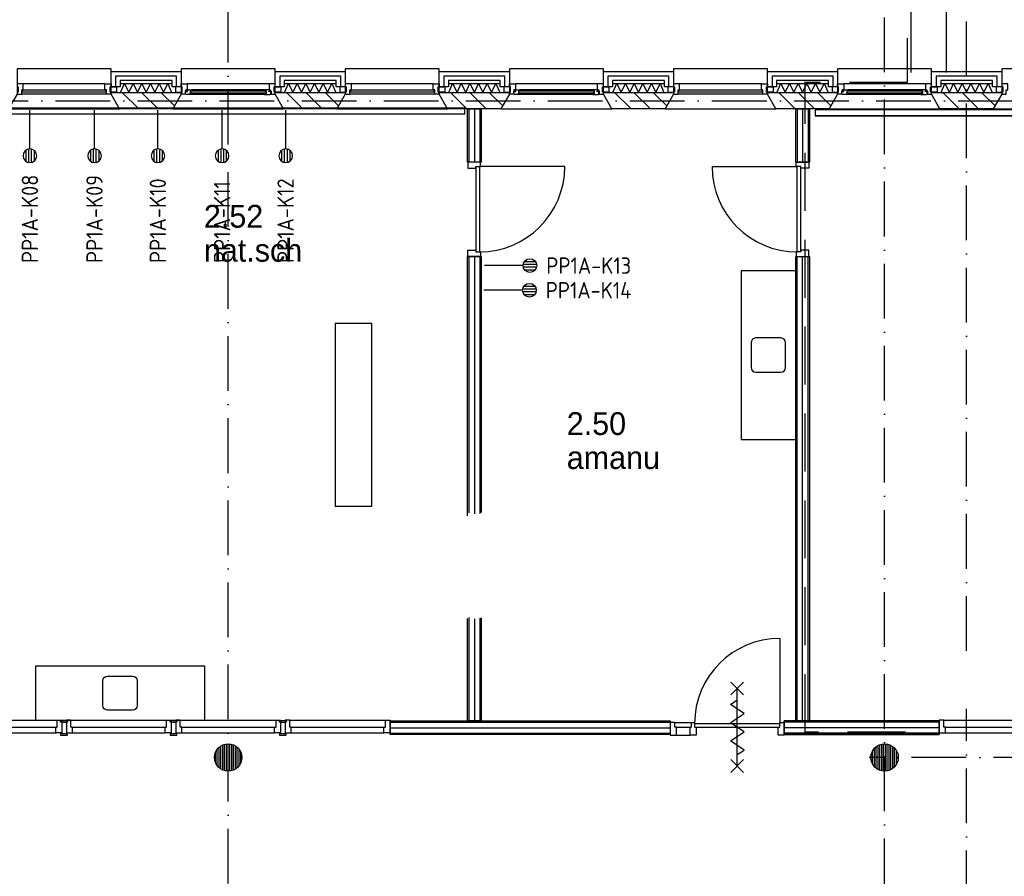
# Model space of a CAD drawing. Header units: millimetres. Extents: x -6587 to 112313, y 244 to 84344.
# Tile 36 of 54: x 39612 to 50412, y 49404 to 58795. Entities that reach past the tile are written whole.
import ezdxf
from ezdxf.enums import TextEntityAlignment as Align

# ---------------------------------------------------------------- set-up
doc = ezdxf.new("R2010")
doc.units = ezdxf.units.MM
doc.header["$LTSCALE"] = 100
doc.linetypes.add('DASHDOT', pattern=[9, 6, -1.5, 0, -1.5])
doc.linetypes.add('HIDDEN', pattern=[9.525, 6.35, -3.175])
doc.layers.get('0').update_dxf_attribs({"color": 9, "linetype": 'CONTINUOUS'})
for name, color, linetype in [('AL$7----_STRAMIEN', 1, 'DASHDOT'), ('AL21----_BUITENWAND', 4, 'CONTINUOUS'), ('AL21K---_ISOLATIE', 1, 'CONTINUOUS'), ('AL22----_BINNENWAND', 7, 'CONTINUOUS'), ('AL27----_DAKEN', 7, 'CONTINUOUS'), ('AL28----_KONSTRUKTIE', 3, 'CONTINUOUS'), ('AL31----_BUITENKOZ', 7, 'CONTINUOUS'), ('AL32----_BINNENKOZ', 7, 'CONTINUOUS'), ('AL32----_DRAAIRICHTING', 1, 'CONTINUOUS'), ('AL74----', 7, 'CONTINUOUS'), ('ALL-----_REFLIJNEN', 8, 'CONTINUOUS'), ('ALXA3---_VOLZWART', 14, 'CONTINUOUS'), ('ALXAA---_GEWBETON', 12, 'CONTINUOUS'), ('ALXAB---_PREFABBETON', 1, 'CONTINUOUS'), ('BOUW', 8, 'CONTINUOUS'), ('EA61303-_ARCEER', 1, 'CONTINUOUS'), ('EB6441--_ATTRIB', 2, 'CONTINUOUS'), ('EL61303-_WANDGOOT', 3, 'CONTINUOUS'), ('EL6441--_DATACOM', 3, 'CONTINUOUS'), ('LIJN025', 10, 'CONTINUOUS'), ('LIJN070', 130, 'CONTINUOUS'), ('WANDGOTEN2EA', 3, 'CONTINUOUS')]:
    doc.layers.add(name, color=color, linetype=linetype)
doc.styles.add('1_8', font='iso', dxfattribs={"width": 0.7, "height": 1.8})
doc.styles.add('2_0', font='iso', dxfattribs={"height": 200})
doc.styles.add('BURO-025', font='BUROFONT.shx', dxfattribs={"height": 250})
doc.styles.get("Standard").update_dxf_attribs({"font": 'iso.shx'})

# ---------------------------------------------------------------- blocks, each defined once
blk = doc.blocks.new('ES4X2')
for p, q in [((-0.45, 1.4), (-0.45, 2.6)), ((-0.15, 1.27), (-0.15, 2.73)), ((0.15, 1.27), (0.15, 2.73)), ((0.45, 1.4), (0.45, 2.6)), ((0, 1.25), (0, -3))]:
    blk.add_line(p, q)
blk.add_circle((0, 2), 0.75)
at = {"style": '1_8', "flags": 8}
for tag, p in [('NUMMER', (1.25, 3.5)), ('CODE', (-1.25, 3.5))]:
    blk.add_attdef(tag, text='', height=1.8, rotation=90, dxfattribs=at).set_placement(p, align=Align.MIDDLE_LEFT)
blk.add_attdef('M_CODE', text='', height=1.8, dxfattribs=at).set_placement((0, 0), align=Align.MIDDLE_CENTER)
blk = doc.blocks.new('EH100000')
at = {"linetype": 'ByBlock'}
for p, q in [((1, 0.5), (0, 0.5)), ((1, 0.5, 1), (0, 0.5, 1)), ((0, -0.5, 1), (1, -0.5, 1)), ((1, -0.5), (0, -0.5))]:
    blk.add_line(p, q, dxfattribs=at)
at = {"linetype": 'ByBlock', "invisible_edges": 15}
for points in [[(1, -0.5), (0, -0.5), (0, 0.5), (1, 0.5)], [(0, 0.5), (1, 0.5), (1, 0.5, 1), (0, 0.5, 1)], [(0, -0.5, 1), (1, -0.5, 1), (1, -0.5), (0, -0.5)]]:
    blk.add_3dface(points, dxfattribs=at)
at = {"linetype": 'ByBlock', "style": '2_0', "flags": 8}
blk.add_attdef('FUNCTIE', text='', height=0.5, dxfattribs=at).set_placement((0.5, 0), align=Align.MIDDLE)
at = {"linetype": 'ByBlock', "flags": 9}
blk.add_attdef('SCHOT', text='', height=0.5, dxfattribs=at).set_placement((0.5, 0), align=Align.MIDDLE)
blk = doc.blocks.new('EH100005')
blk.add_lwpolyline([(-1, -0.5), (0, -0.5), (0, 0.5), (-1, 0.5)])
at = {"style": '2_0', "flags": 9}
blk.add_attdef('HULPSTUK', text='', height=0.5, dxfattribs=at).set_placement((0, 0), align=Align.MIDDLE)
blk = doc.blocks.new('WANDGOTEN2EA')
at = {"layer": 'EA61303-_ARCEER'}
h = blk.add_hatch(dxfattribs=at)
h.set_pattern_fill('LINE,N', color=256, scale=20, angle=225, style=0)
h.set_pattern_definition([(225, (44493, 57794.5), (44.90128, -44.90128), [])])
edge = h.paths.add_edge_path()
edge.add_line((44493, 57827), (17726, 57827))
edge = h.paths.add_edge_path()
edge.add_line((17726, 57827), (17726, 57762))
edge = h.paths.add_edge_path()
edge.add_line((17726, 57762), (44493, 57762))
edge = h.paths.add_edge_path()
edge.add_line((44493, 57762), (44493, 57827))
h = blk.add_hatch(dxfattribs=at)
h.set_pattern_fill('LINE,N', color=256, scale=20, angle=45, style=0)
h.set_pattern_definition([(45, (48338, 57774.5), (-44.90128, 44.90128), [])])
edge = h.paths.add_edge_path()
edge.add_line((48338, 57742), (84091, 57742))
edge = h.paths.add_edge_path()
edge.add_line((84091, 57742), (84091, 57807))
edge = h.paths.add_edge_path()
edge.add_line((84091, 57807), (48338, 57807))
edge = h.paths.add_edge_path()
edge.add_line((48338, 57807), (48338, 57742))
at = {"layer": 'EL61303-_WANDGOOT', "yscale": 65, "zscale": 119.9999999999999, "rotation": 180}
for name, p, xscale in [('EH100000', (44493, 57794.5), 26767), ('EH100005', (48338, 57774.5), 119.9999999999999)]:
    blk.add_blockref(name, p, dxfattribs=dict(at, xscale=xscale))
at = {"layer": 'EL61303-_WANDGOOT', "yscale": 65, "zscale": 119.9999999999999}
for name, p, xscale in [('EH100005', (44493, 57794.5), 119.9999999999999), ('EH100000', (48338, 57774.5), 35752.99999999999)]:
    blk.add_blockref(name, p, dxfattribs=dict(at, xscale=xscale))
blk = doc.blocks.new('A$C3CED5FD2')
at = {"layer": 'AL74----'}
for p, q in [((0, 600), (0, 0)), ((1850, 600), (0, 600)), ((1850, 0), (1850, 600)), ((737.5, 437.5), (737.5, 162.5)), ((1062.5, 487.5), (787.5, 487.5)), ((1112.5, 162.5), (1112.5, 437.5)), ((787.5, 112.5), (1062.5, 112.5)), ((0, 0), (1850, 0))]:
    blk.add_line(p, q, dxfattribs=at)
for centre, start, end in [((787.5, 437.5), 90, 180), ((1062.5, 437.5), 0, 90), ((787.5, 162.5), 180, 270), ((1062.5, 162.5), 270, 0)]:
    blk.add_arc(centre, 50, start, end, dxfattribs=at)
blk = doc.blocks.new('A$Cb38f1ce1')
at = {"layer": 'AL32----_DRAAIRICHTING'}
h = blk.add_hatch(dxfattribs=at)
h.set_pattern_fill('GEWPBET', color=8, scale=100, angle=90, style=0)
h.set_pattern_definition([(90, (45847.848, 44179.993), (-20, 6e-15), [])])
edge = h.paths.add_edge_path()
edge.add_arc((45848, 44180), 150, 0, 360)
at = {"layer": 'AL$7----_STRAMIEN', "color": 1}
blk.add_line((86348, 44180), (45679, 44180), dxfattribs=at)
for points in [[(38648, 39197), (38648, 70113)], [(45848, 32791), (45848, 70113)], [(46748, 45349), (46748, 70113)], [(750, 51380), (86348, 51380)], [(46748, 33559), (46748, 44712)]]:
    blk.add_lwpolyline(points, dxfattribs=at)
at = {"layer": 'AL21----_BUITENWAND', "color": 8}
for p, q in [((37363, 51531), (37363, 51700)), ((37363, 51700), (38133, 51700)), ((38133, 51700), (38133, 51531)), ((39163, 51531), (39163, 51700)), ((39163, 51700), (39933, 51700)), ((39933, 51700), (39933, 51531)), ((40963, 51531), (40963, 51700)), ((40963, 51700), (41733, 51700)), ((41733, 51700), (41733, 51531)), ((42763, 51531), (42763, 51700)), ((42763, 51700), (43533, 51700)), ((43533, 51700), (43533, 51531)), ((44563, 51531), (44563, 51700)), ((44563, 51700), (45333, 51700)), ((45333, 51700), (45333, 51531)), ((46363, 51531), (46363, 51700)), ((46363, 51700), (47133, 51700)), ((47133, 51700), (47133, 51531)), ((37463, 51531), (37363, 51531)), ((38033, 51600), (37463, 51600)), ((37463, 51600), (37463, 51531)), ((38033, 51531), (38033, 51600)), ((38133, 51531), (38033, 51531)), ((39263, 51531), (39163, 51531)), ((39833, 51600), (39263, 51600)), ((39263, 51600), (39263, 51531)), ((39833, 51531), (39833, 51600)), ((39933, 51531), (39833, 51531)), ((41063, 51531), (40963, 51531)), ((41633, 51600), (41063, 51600)), ((41063, 51600), (41063, 51531)), ((41633, 51531), (41633, 51600)), ((41733, 51531), (41633, 51531)), ((42863, 51531), (42763, 51531)), ((43433, 51600), (42863, 51600)), ((42863, 51600), (42863, 51531)), ((43433, 51531), (43433, 51600)), ((43533, 51531), (43433, 51531)), ((44663, 51531), (44563, 51531)), ((45233, 51600), (44663, 51600)), ((44663, 51600), (44663, 51531)), ((45233, 51531), (45233, 51600)), ((45333, 51531), (45233, 51531)), ((46463, 51531), (46363, 51531)), ((47033, 51600), (46463, 51600)), ((46463, 51600), (46463, 51531)), ((47033, 51531), (47033, 51600)), ((47133, 51531), (47033, 51531))]:
    blk.add_line(p, q, dxfattribs=at)
at = {"layer": 'AL21K---_ISOLATIE', "color": 8, "linetype": 'Continuous'}
for p, q in [((37463, 51570), (38033, 51570)), ((37467, 51470), (37510, 51570)), ((37510, 51570), (37558, 51470)), ((37558, 51470), (37605, 51570)), ((37605, 51570), (37653, 51470)), ((37653, 51470), (37700, 51570)), ((37700, 51570), (37748, 51470)), ((37748, 51470), (37795, 51570)), ((37795, 51570), (37843, 51470)), ((37843, 51470), (37890, 51570)), ((37890, 51570), (37938, 51470)), ((37938, 51470), (37985, 51570)), ((37985, 51570), (38028, 51470)), ((39263, 51570), (39833, 51570)), ((39267, 51470), (39310, 51570)), ((39310, 51570), (39358, 51470)), ((39358, 51470), (39405, 51570)), ((39405, 51570), (39453, 51470)), ((39453, 51470), (39500, 51570)), ((39500, 51570), (39548, 51470)), ((39548, 51470), (39595, 51570)), ((39595, 51570), (39643, 51470)), ((39643, 51470), (39690, 51570)), ((39690, 51570), (39738, 51470)), ((39738, 51470), (39785, 51570)), ((39785, 51570), (39828, 51470)), ((41063, 51570), (41633, 51570)), ((41067, 51470), (41110, 51570)), ((41110, 51570), (41158, 51470)), ((41158, 51470), (41205, 51570)), ((41205, 51570), (41253, 51470)), ((41253, 51470), (41300, 51570)), ((41300, 51570), (41348, 51470)), ((41348, 51470), (41395, 51570)), ((41395, 51570), (41443, 51470)), ((41443, 51470), (41490, 51570)), ((41490, 51570), (41538, 51470)), ((41538, 51470), (41585, 51570)), ((41585, 51570), (41628, 51470)), ((42863, 51570), (43433, 51570)), ((42867, 51470), (42910, 51570)), ((42910, 51570), (42958, 51470)), ((42958, 51470), (43005, 51570)), ((43005, 51570), (43053, 51470)), ((43053, 51470), (43100, 51570)), ((43100, 51570), (43148, 51470)), ((43148, 51470), (43195, 51570)), ((43195, 51570), (43243, 51470)), ((43243, 51470), (43290, 51570)), ((43290, 51570), (43338, 51470)), ((43338, 51470), (43385, 51570)), ((43385, 51570), (43428, 51470)), ((44663, 51570), (45233, 51570)), ((44667, 51470), (44710, 51570)), ((44710, 51570), (44758, 51470)), ((44758, 51470), (44805, 51570)), ((44805, 51570), (44853, 51470)), ((44853, 51470), (44900, 51570)), ((44900, 51570), (44948, 51470)), ((44948, 51470), (44995, 51570)), ((44995, 51570), (45043, 51470)), ((45043, 51470), (45090, 51570)), ((45090, 51570), (45138, 51470)), ((45138, 51470), (45185, 51570)), ((45185, 51570), (45228, 51470)), ((46463, 51570), (47033, 51570)), ((46467, 51470), (46510, 51570)), ((46510, 51570), (46558, 51470)), ((46558, 51470), (46605, 51570)), ((46605, 51570), (46653, 51470)), ((46653, 51470), (46700, 51570)), ((46700, 51570), (46748, 51470)), ((46748, 51470), (46795, 51570)), ((46795, 51570), (46843, 51470)), ((46843, 51470), (46890, 51570)), ((46890, 51570), (46938, 51470)), ((46938, 51470), (46985, 51570)), ((46985, 51570), (47028, 51470)), ((37463, 51470), (38033, 51470)), ((39263, 51470), (39833, 51470)), ((41063, 51470), (41633, 51470)), ((42863, 51470), (43433, 51470)), ((44663, 51470), (45233, 51470)), ((46463, 51470), (47033, 51470))]:
    blk.add_line(p, q, dxfattribs=at)
at = {"layer": 'AL22----_BINNENWAND', "color": 8}
for p, q in [((41273, 50707), (41273, 51290)), ((41273, 51290), (41423, 51290)), ((41423, 51290), (41423, 50707)), ((44873, 50707), (44873, 51290)), ((44873, 51290), (45023, 51290)), ((45023, 51290), (45023, 50707)), ((41423, 50707), (41273, 50707)), ((45023, 50707), (44873, 50707)), ((41273, 49673), (41423, 49673)), ((41273, 46827), (41273, 49673)), ((41423, 49673), (41423, 46866)), ((44873, 44580), (44873, 49673)), ((44873, 49673), (45023, 49673)), ((45023, 49673), (45023, 44580)), ((41273, 44580), (41273, 45703)), ((41423, 45712), (41423, 44580)), ((40423, 44580), (43497, 44580)), ((40423, 44430), (40423, 44580)), ((41423, 44580), (41273, 44580)), ((44748, 44580), (46448, 44580)), ((46448, 44580), (44748, 44580)), ((46448, 44580), (46448, 44430)), ((46448, 44430), (46448, 44580)), ((43497, 44430), (40423, 44430)), ((46448, 44430), (44748, 44430)), ((44748, 44430), (46448, 44430))]:
    blk.add_line(p, q, dxfattribs=at)
at = {"layer": 'AL22----_BINNENWAND', "color": 8, "linetype": 'Continuous'}
for p, q in [((41288, 51290), (41288, 50707)), ((41408, 51290), (41408, 50707)), ((44888, 51290), (44888, 50707)), ((45008, 51290), (45008, 50707)), ((41288, 49673), (41288, 46862)), ((41408, 49673), (41408, 46854)), ((44888, 44580), (44888, 49673)), ((45008, 44580), (45008, 49673)), ((41288, 45714), (41288, 44580)), ((41408, 45707), (41408, 44580)), ((40423, 44565), (43497, 44565)), ((46448, 44565), (44748, 44565)), ((46448, 44565), (44748, 44565)), ((40423, 44445), (43497, 44445)), ((46448, 44445), (44748, 44445)), ((46448, 44445), (44748, 44445))]:
    blk.add_line(p, q, dxfattribs=at)
at = {"layer": 'AL27----_DAKEN', "color": 8}
for p, q in [((46138, 51690), (46138, 69390)), ((46528, 51690), (46528, 69000))]:
    blk.add_line(p, q, dxfattribs=at)
at = {"layer": 'AL28----_KONSTRUKTIE', "color": 8}
for p, q in [((37363, 51450), (37363, 51470)), ((37363, 51470), (38133, 51470)), ((37455, 51290), (37363, 51450)), ((38133, 51450), (38040, 51290)), ((38133, 51470), (38133, 51450)), ((39163, 51450), (39163, 51470)), ((39163, 51470), (39933, 51470)), ((39255, 51290), (39163, 51450)), ((39933, 51450), (39840, 51290)), ((39933, 51470), (39933, 51450)), ((40963, 51450), (40963, 51470)), ((40963, 51470), (41733, 51470)), ((41055, 51290), (40963, 51450)), ((41733, 51450), (41640, 51290)), ((41733, 51470), (41733, 51450)), ((42763, 51450), (42763, 51470)), ((42763, 51470), (43533, 51470)), ((42855, 51290), (42763, 51450)), ((43533, 51450), (43440, 51290)), ((43533, 51470), (43533, 51450)), ((44563, 51450), (44563, 51470)), ((44563, 51470), (45333, 51470)), ((44655, 51290), (44563, 51450)), ((45333, 51450), (45240, 51290)), ((45333, 51470), (45333, 51450)), ((46363, 51450), (46363, 51470)), ((46363, 51470), (47133, 51470)), ((46455, 51290), (46363, 51450)), ((47133, 51450), (47040, 51290)), ((47133, 51470), (47133, 51450)), ((38040, 51290), (37455, 51290)), ((39840, 51290), (39255, 51290)), ((41640, 51290), (41055, 51290)), ((43440, 51290), (42855, 51290)), ((45240, 51290), (44655, 51290)), ((47040, 51290), (46455, 51290))]:
    blk.add_line(p, q, dxfattribs=at)
blk.add_circle((38648, 44180), 150, dxfattribs=at)
at = {"layer": 'AL31----_BUITENKOZ', "color": 8}
for points in [[(36333, 51450), (36240, 51290), (37455, 51290), (37363, 51450), (37363, 51730), (36333, 51730)], [(38133, 51450), (38040, 51290), (39255, 51290), (39163, 51450), (39163, 51730), (38133, 51730)], [(39933, 51450), (39840, 51290), (41055, 51290), (40963, 51450), (40963, 51730), (39933, 51730)], [(41733, 51450), (41640, 51290), (42855, 51290), (42763, 51450), (42763, 51730), (41733, 51730)], [(43533, 51450), (43440, 51290), (44655, 51290), (44563, 51450), (44563, 51730), (43533, 51730)], [(45333, 51450), (45240, 51290), (46455, 51290), (46363, 51450), (46363, 51730), (45333, 51730)], [(47133, 51450), (47040, 51290), (48255, 51290), (48163, 51450), (48163, 51730), (47133, 51730)], [(37353, 51475), (37353, 51531), (37424, 51531), (37424, 51475)], [(38143, 51475), (38143, 51531), (38072, 51531), (38072, 51475)], [(38133, 51450), (38133, 51475), (38143, 51475), (38143, 51531), (38133, 51531), (38133, 51564), (38200, 51564), (38200, 51501), (38183, 51501), (38183, 51486), (38177, 51486), (38177, 51450)], [(39163, 51450), (39163, 51475), (39153, 51475), (39153, 51531), (39163, 51531), (39163, 51564), (39096, 51564), (39096, 51501), (39113, 51501), (39113, 51486), (39119, 51486), (39119, 51450)], [(39153, 51475), (39153, 51531), (39224, 51531), (39224, 51475)], [(39943, 51475), (39943, 51531), (39872, 51531), (39872, 51475)], [(40953, 51475), (40953, 51531), (41024, 51531), (41024, 51475)], [(41743, 51475), (41743, 51531), (41672, 51531), (41672, 51475)], [(41733, 51450), (41733, 51475), (41743, 51475), (41743, 51531), (41733, 51531), (41733, 51564), (41800, 51564), (41800, 51501), (41783, 51501), (41783, 51486), (41777, 51486), (41777, 51450)], [(42763, 51450), (42763, 51475), (42753, 51475), (42753, 51531), (42763, 51531), (42763, 51564), (42696, 51564), (42696, 51501), (42713, 51501), (42713, 51486), (42719, 51486), (42719, 51450)], [(42753, 51475), (42753, 51531), (42824, 51531), (42824, 51475)], [(43543, 51475), (43543, 51531), (43472, 51531), (43472, 51475)], [(44553, 51475), (44553, 51531), (44624, 51531), (44624, 51475)], [(45343, 51475), (45343, 51531), (45272, 51531), (45272, 51475)], [(45333, 51450), (45333, 51475), (45343, 51475), (45343, 51531), (45333, 51531), (45333, 51564), (45400, 51564), (45400, 51501), (45383, 51501), (45383, 51486), (45377, 51486), (45377, 51450)], [(46363, 51450), (46363, 51475), (46353, 51475), (46353, 51531), (46363, 51531), (46363, 51564), (46296, 51564), (46296, 51501), (46313, 51501), (46313, 51486), (46319, 51486), (46319, 51450)], [(46353, 51475), (46353, 51531), (46424, 51531), (46424, 51475)], [(47143, 51475), (47143, 51531), (47072, 51531), (47072, 51475)], [(38189, 51447), (38187, 51451), (38180, 51451), (38180, 51481), (38202, 51481), (38202, 51486), (38194, 51486), (38194, 51501), (38200, 51501), (38247, 51501), (38249, 51488), (38232, 51488), (38232, 51447)], [(38232, 51449), (38232, 51463), (38249, 51463), (38249, 51449)], [(39106, 51447), (39108, 51451), (39115, 51451), (39115, 51481), (39093, 51481), (39093, 51486), (39101, 51486), (39101, 51501), (39096, 51501), (39049, 51501), (39046, 51488), (39063, 51488), (39063, 51447)], [(39063, 51449), (39063, 51463), (39046, 51463), (39046, 51449)], [(41789, 51447), (41787, 51451), (41780, 51451), (41780, 51481), (41802, 51481), (41802, 51486), (41794, 51486), (41794, 51501), (41800, 51501), (41847, 51501), (41849, 51488), (41832, 51488), (41832, 51447)], [(41832, 51449), (41832, 51463), (41849, 51463), (41849, 51449)], [(42706, 51447), (42708, 51451), (42715, 51451), (42715, 51481), (42693, 51481), (42693, 51486), (42701, 51486), (42701, 51501), (42696, 51501), (42649, 51501), (42646, 51488), (42663, 51488), (42663, 51447)], [(42663, 51449), (42663, 51463), (42646, 51463), (42646, 51449)], [(45389, 51447), (45387, 51451), (45380, 51451), (45380, 51481), (45402, 51481), (45402, 51486), (45394, 51486), (45394, 51501), (45400, 51501), (45447, 51501), (45449, 51488), (45432, 51488), (45432, 51447)], [(45432, 51449), (45432, 51463), (45449, 51463), (45449, 51449)], [(46306, 51447), (46308, 51451), (46315, 51451), (46315, 51481), (46293, 51481), (46293, 51486), (46301, 51486), (46301, 51501), (46296, 51501), (46249, 51501), (46246, 51488), (46263, 51488), (46263, 51447)], [(46263, 51449), (46263, 51463), (46246, 51463), (46246, 51449)]]:
    blk.add_lwpolyline(points, close=True, dxfattribs=at)
at = {"layer": 'AL31----_BUITENKOZ', "color": 8, "linetype": 'Continuous'}
for points in [[(36383, 51450), (36383, 51450), (36383, 51501), (36400, 51501), (36400, 51564), (36400, 51564), (36400, 51564), (36400, 51564), (36400, 51564), (36333, 51564), (36333, 51531), (36343, 51531), (36343, 51475), (36333, 51475), (36333, 51475), (36333, 51450)], [(37313, 51450), (37313, 51450), (37313, 51501), (37296, 51501), (37296, 51564), (37296, 51564), (37296, 51564), (37296, 51564), (37296, 51564), (37363, 51564), (37363, 51531), (37353, 51531), (37353, 51475), (37363, 51475), (37363, 51475), (37363, 51450)], [(39983, 51450), (39983, 51450), (39983, 51501), (40000, 51501), (40000, 51564), (40000, 51564), (40000, 51564), (40000, 51564), (40000, 51564), (39933, 51564), (39933, 51531), (39943, 51531), (39943, 51475), (39933, 51475), (39933, 51475), (39933, 51450)], [(40913, 51450), (40913, 51450), (40913, 51501), (40896, 51501), (40896, 51564), (40896, 51564), (40896, 51564), (40896, 51564), (40896, 51564), (40963, 51564), (40963, 51531), (40953, 51531), (40953, 51475), (40963, 51475), (40963, 51475), (40963, 51450)], [(43583, 51450), (43583, 51450), (43583, 51501), (43600, 51501), (43600, 51564), (43600, 51564), (43600, 51564), (43600, 51564), (43600, 51564), (43533, 51564), (43533, 51531), (43543, 51531), (43543, 51475), (43533, 51475), (43533, 51475), (43533, 51450)], [(44513, 51450), (44513, 51450), (44513, 51501), (44496, 51501), (44496, 51564), (44496, 51564), (44496, 51564), (44496, 51564), (44496, 51564), (44563, 51564), (44563, 51531), (44553, 51531), (44553, 51475), (44563, 51475), (44563, 51475), (44563, 51450)], [(47183, 51450), (47183, 51450), (47183, 51501), (47200, 51501), (47200, 51564), (47200, 51564), (47200, 51564), (47200, 51564), (47200, 51564), (47133, 51564), (47133, 51531), (47143, 51531), (47143, 51475), (47133, 51475), (47133, 51475), (47133, 51450)], [(37308, 51476), (37308, 51497), (36388, 51497), (36388, 51476)], [(39061, 51465), (39061, 51486), (38234, 51486), (38234, 51465)], [(40908, 51476), (40908, 51497), (39988, 51497), (39988, 51476)], [(42661, 51465), (42661, 51486), (41834, 51486), (41834, 51465)], [(44508, 51476), (44508, 51497), (43588, 51497), (43588, 51476)], [(46261, 51465), (46261, 51486), (45434, 51486), (45434, 51465)]]:
    blk.add_lwpolyline(points, close=True, dxfattribs=at)
at = {"layer": 'AL31----_BUITENKOZ', "color": 8}
for points in [[(37296, 51564), (36400, 51564)], [(39096, 51564), (38200, 51564)], [(40896, 51564), (40000, 51564)], [(42696, 51564), (41800, 51564)], [(44496, 51564), (43600, 51564)], [(46296, 51564), (45400, 51564)], [(37313, 51450), (36383, 51450)], [(39063, 51447), (38232, 51447)], [(39049, 51501), (38247, 51501)], [(40913, 51450), (39983, 51450)], [(42663, 51447), (41832, 51447)], [(42649, 51501), (41847, 51501)], [(44513, 51450), (43583, 51450)], [(46263, 51447), (45432, 51447)], [(46249, 51501), (45447, 51501)]]:
    blk.add_lwpolyline(points, dxfattribs=at)
at = {"layer": 'AL32----_BINNENKOZ', "color": 8}
for p, q in [((35723, 44587), (36773, 44587)), ((35740, 44511), (36756, 44511)), ((36756, 44448), (36756, 44511)), ((36756, 44511), (36773, 44511)), ((36773, 44511), (36773, 44587)), ((36773, 44587), (36823, 44587)), ((36810, 44567), (36810, 44585)), ((36810, 44585), (36873, 44585)), ((36823, 44567), (36810, 44567)), ((36823, 44587), (36823, 44448)), ((36823, 44562), (36823, 44567)), ((36823, 44567), (36873, 44567)), ((36873, 44587), (36873, 44448)), ((36923, 44587), (36873, 44587)), ((36873, 44585), (36885, 44585)), ((36873, 44567), (36873, 44562)), ((36885, 44585), (36885, 44567)), ((36923, 44587), (37973, 44587)), ((36923, 44511), (36923, 44587)), ((36940, 44511), (36923, 44511)), ((36940, 44511), (37956, 44511)), ((36940, 44448), (36940, 44511)), ((37956, 44448), (37956, 44511)), ((37956, 44511), (37973, 44511)), ((37973, 44511), (37973, 44587)), ((37973, 44587), (38023, 44587)), ((38010, 44567), (38010, 44585)), ((38010, 44585), (38073, 44585)), ((38023, 44567), (38010, 44567)), ((38023, 44587), (38023, 44448)), ((38023, 44562), (38023, 44567)), ((38023, 44567), (38073, 44567)), ((38073, 44587), (38073, 44448)), ((38123, 44587), (38073, 44587)), ((38073, 44585), (38085, 44585)), ((38073, 44567), (38073, 44562)), ((38085, 44585), (38085, 44567)), ((38123, 44587), (39173, 44587)), ((38123, 44511), (38123, 44587)), ((38140, 44511), (38123, 44511)), ((38140, 44511), (39156, 44511)), ((38140, 44448), (38140, 44511)), ((39156, 44448), (39156, 44511)), ((39156, 44511), (39173, 44511)), ((39173, 44511), (39173, 44587)), ((39173, 44587), (39223, 44587)), ((39210, 44567), (39210, 44585)), ((39210, 44585), (39273, 44585)), ((39223, 44567), (39210, 44567)), ((39223, 44587), (39223, 44448)), ((39223, 44562), (39223, 44567)), ((39223, 44567), (39273, 44567)), ((39273, 44587), (39273, 44448)), ((39323, 44587), (39273, 44587)), ((39273, 44585), (39285, 44585)), ((39273, 44567), (39273, 44562)), ((39285, 44585), (39285, 44567)), ((39323, 44587), (40373, 44587)), ((39323, 44511), (39323, 44587)), ((39340, 44511), (39323, 44511)), ((39340, 44511), (40356, 44511)), ((39340, 44448), (39340, 44511)), ((40356, 44448), (40356, 44511)), ((40356, 44511), (40373, 44511)), ((40373, 44511), (40373, 44587)), ((40373, 44587), (40423, 44587)), ((40423, 44587), (40423, 44448)), ((35740, 44448), (36756, 44448)), ((36823, 44448), (36756, 44448)), ((36823, 44442), (36810, 44442)), ((36810, 44442), (36810, 44424)), ((36810, 44424), (36873, 44424)), ((36823, 44448), (36823, 44442)), ((36823, 44442), (36873, 44442)), ((36873, 44442), (36873, 44448)), ((36873, 44448), (36940, 44448)), ((36873, 44424), (36885, 44424)), ((36885, 44424), (36885, 44442)), ((36940, 44448), (37956, 44448)), ((38023, 44448), (37956, 44448)), ((38023, 44442), (38010, 44442)), ((38010, 44442), (38010, 44424)), ((38010, 44424), (38073, 44424)), ((38023, 44448), (38023, 44442)), ((38023, 44442), (38073, 44442)), ((38073, 44442), (38073, 44448)), ((38073, 44448), (38140, 44448)), ((38073, 44424), (38085, 44424)), ((38085, 44424), (38085, 44442)), ((38140, 44448), (39156, 44448)), ((39223, 44448), (39156, 44448)), ((39223, 44442), (39210, 44442)), ((39210, 44442), (39210, 44424)), ((39210, 44424), (39273, 44424)), ((39223, 44448), (39223, 44442)), ((39223, 44442), (39273, 44442)), ((39273, 44442), (39273, 44448)), ((39273, 44448), (39340, 44448)), ((39273, 44424), (39285, 44424)), ((39285, 44424), (39285, 44442)), ((39340, 44448), (40356, 44448)), ((40423, 44448), (40356, 44448))]:
    blk.add_line(p, q, dxfattribs=at)
for points in [[(41417, 50707), (41278, 50707), (41278, 50640), (41366, 50640), (41366, 50657), (41417, 50657), (41417, 50707)], [(41366, 50657), (41366, 49723)], [(41406, 50657), (41406, 49723)], [(44878, 50707), (45017, 50707), (45017, 50640), (44929, 50640), (44929, 50657), (44878, 50657), (44878, 50707)], [(44889, 49723), (44889, 50657)], [(44929, 49723), (44929, 50657)], [(41417, 49673), (41278, 49673), (41278, 49740), (41366, 49740), (41366, 49723), (41417, 49723), (41417, 49673)], [(44878, 49673), (45017, 49673), (45017, 49740), (44929, 49740), (44929, 49723), (44878, 49723), (44878, 49673)], [(46448, 44587), (46448, 44448), (46515, 44448), (46515, 44511), (46498, 44511), (46498, 44587), (46448, 44587)], [(46498, 44587), (47548, 44587)], [(46515, 44511), (47531, 44511)], [(46515, 44448), (47531, 44448)]]:
    blk.add_lwpolyline(points, dxfattribs=at)
at = {"layer": 'AL32----_DRAAIRICHTING', "color": 8}
for p, q in [((44698, 45485), (44698, 44551)), ((43497, 44580), (43497, 44430)), ((43497, 44562), (43497, 44423)), ((43547, 44562), (43497, 44562)), ((43547, 44562), (43731, 44562)), ((43547, 44511), (43547, 44562)), ((43564, 44511), (43547, 44511)), ((43564, 44511), (43714, 44511)), ((43564, 44423), (43564, 44511)), ((43714, 44423), (43714, 44511)), ((43714, 44511), (43731, 44511)), ((43731, 44562), (43764, 44562)), ((43731, 44511), (43731, 44562)), ((43731, 44562), (43764, 44562)), ((43764, 44562), (43764, 44511)), ((43764, 44551), (44698, 44551)), ((43764, 44511), (44698, 44511)), ((43764, 44511), (43781, 44511)), ((43781, 44511), (43781, 44423)), ((44681, 44423), (44681, 44511)), ((44681, 44511), (44698, 44511)), ((44698, 44511), (44698, 44562)), ((44698, 44562), (44748, 44562)), ((44748, 44430), (44748, 44580)), ((44748, 44580), (44748, 44430)), ((44748, 44562), (44748, 44423)), ((45023, 44580), (44873, 44580)), ((43497, 44423), (43564, 44423)), ((43564, 44423), (43714, 44423)), ((43781, 44423), (43714, 44423)), ((44748, 44423), (44681, 44423))]:
    blk.add_line(p, q, dxfattribs=at)
for points in [[(42340, 50657), (41406, 50657)], [(43955, 50657), (44889, 50657)], [(44301, 44866), (44161, 45006)], [(44161, 44866), (44301, 45006)], [(44231, 44086), (44231, 44936)], [(44231, 44611), (44306, 44661), (44156, 44761), (44231, 44811)], [(44231, 44411), (44306, 44461), (44156, 44561), (44231, 44611)], [(44231, 44211), (44306, 44261), (44156, 44361), (44231, 44411)], [(44301, 44016), (44161, 44156)], [(44161, 44016), (44301, 44156)]]:
    blk.add_lwpolyline(points, dxfattribs=at)
blk.add_circle((45848, 44180), 150, dxfattribs=at)
for centre, start, end in [((41406, 50657), 270, 0), ((44889, 50657), 180, 270), ((44698, 44551), 90, 180)]:
    blk.add_arc(centre, 934, start, end, dxfattribs=at)
at = {"layer": 'AL74----'}
for p, q in [((39823, 48936), (39823, 46936)), ((40223, 48936), (39823, 48936)), ((40223, 46936), (40223, 48936)), ((39823, 46936), (40223, 46936))]:
    blk.add_line(p, q, dxfattribs=at)
at = {"layer": 'ALL-----_REFLIJNEN', "color": 8, "linetype": 'Continuous'}
for p, q in [((38083, 51650), (37413, 51650)), ((37413, 51650), (37413, 51531)), ((38083, 51531), (38083, 51650)), ((39883, 51650), (39213, 51650)), ((39213, 51650), (39213, 51531)), ((39883, 51531), (39883, 51650)), ((41683, 51650), (41013, 51650)), ((41013, 51650), (41013, 51531)), ((41683, 51531), (41683, 51650)), ((43483, 51650), (42813, 51650)), ((42813, 51650), (42813, 51531)), ((43483, 51531), (43483, 51650)), ((45283, 51650), (44613, 51650)), ((44613, 51650), (44613, 51531)), ((45283, 51531), (45283, 51650)), ((47083, 51650), (46413, 51650)), ((46413, 51650), (46413, 51531)), ((47083, 51531), (47083, 51650)), ((41348, 51290), (41348, 50707)), ((44948, 51290), (44948, 50707)), ((41348, 49673), (41348, 46850)), ((44948, 44580), (44948, 49673)), ((41348, 45699), (41348, 44580)), ((40423, 44505), (43497, 44505)), ((46448, 44505), (44748, 44505))]:
    blk.add_line(p, q, dxfattribs=at)
at = {"layer": 'ALXA3---_VOLZWART', "color": 8}
for p, q in [((38083, 51650), (37413, 51650)), ((37413, 51650), (37413, 51531)), ((38083, 51531), (38083, 51650)), ((39883, 51650), (39213, 51650)), ((39213, 51650), (39213, 51531)), ((39883, 51531), (39883, 51650)), ((41683, 51650), (41013, 51650)), ((41013, 51650), (41013, 51531)), ((41683, 51531), (41683, 51650)), ((43483, 51650), (42813, 51650)), ((42813, 51650), (42813, 51531)), ((43483, 51531), (43483, 51650)), ((45283, 51650), (44613, 51650)), ((44613, 51650), (44613, 51531)), ((45283, 51531), (45283, 51650)), ((47083, 51650), (46413, 51650)), ((46413, 51650), (46413, 51531)), ((47083, 51531), (47083, 51650))]:
    blk.add_line(p, q, dxfattribs=at)
at = {"layer": 'ALXAA---_GEWBETON', "color": 8}
for p, q in [((38548, 44068), (38548, 44292)), ((38568, 44053), (38568, 44307)), ((38588, 44043), (38588, 44317)), ((38608, 44035), (38608, 44325)), ((38628, 44031), (38628, 44329)), ((38648, 44030), (38648, 44330)), ((38668, 44031), (38668, 44329)), ((38688, 44035), (38688, 44325)), ((38708, 44043), (38708, 44317)), ((38728, 44053), (38728, 44307)), ((38748, 44068), (38748, 44292)), ((38508, 44126), (38508, 44234)), ((38528, 44090), (38528, 44270)), ((38768, 44090), (38768, 44270)), ((38788, 44126), (38788, 44234))]:
    blk.add_line(p, q, dxfattribs=at)
at = {"layer": 'ALXAB---_PREFABBETON', "color": 8}
for p, q in [((37487, 51470), (37667, 51290)), ((37699, 51470), (37879, 51290)), ((37911, 51470), (38059, 51322)), ((38124, 51470), (38133, 51461)), ((39287, 51470), (39467, 51290)), ((39499, 51470), (39679, 51290)), ((39711, 51470), (39859, 51322)), ((39924, 51470), (39933, 51461)), ((41087, 51470), (41267, 51290)), ((41299, 51470), (41479, 51290)), ((41511, 51470), (41659, 51322)), ((41724, 51470), (41733, 51461)), ((42887, 51470), (43067, 51290)), ((43099, 51470), (43279, 51290)), ((43311, 51470), (43459, 51322)), ((43524, 51470), (43533, 51461)), ((44687, 51470), (44867, 51290)), ((44899, 51470), (45079, 51290)), ((45111, 51470), (45259, 51322)), ((45324, 51470), (45333, 51461)), ((46487, 51470), (46667, 51290)), ((46699, 51470), (46879, 51290)), ((46911, 51470), (47059, 51322)), ((47124, 51470), (47133, 51461))]:
    blk.add_line(p, q, dxfattribs=at)
at = {"layer": 'AL74----', "rotation": 270}
blk.add_blockref('A$C3CED5FD2', (44273, 49516), dxfattribs=at)
at = {"layer": 'AL74----', "xscale": -1, "rotation": 180}
blk.add_blockref('A$C3CED5FD2', (36537, 45185), dxfattribs=at)
at = {"layer": 'BOUW', "style": 'BURO-025'}
for s, p in [('2.52', (38382, 49988)), ('nat.sch', (38382, 49615)), ('2.50', (42362, 47715)), ('amanu', (42362, 47342))]:
    blk.add_text(s, height=250, dxfattribs=at).set_placement(p)

msp = doc.modelspace()

# ---------------------------------------------------------------- linework, layer by layer
at = {"layer": 'LIJN070', "linetype": 'HIDDEN'}
for p, q in [((49348, 77641), (49348, 58106)), ((48226, 50985), (48226, 58114)), ((49348, 58106), (48230, 58106)), ((49328, 50985), (48226, 50985))]:
    msp.add_line(p, q, dxfattribs=at)

# ---------------------------------------------------------------- block references
at = {"layer": 'EL6441--_DATACOM'}
ref = msp.add_blockref('ES4X2', (39725, 57503), dxfattribs=dict(at, xscale=-100, yscale=100, zscale=100, rotation=180.0000000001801))
ref.add_attrib('CODE', 'PP1A-K08', dxfattribs={"layer": 'EB6441--_ATTRIB', "color": 1, "height": 180, "rotation": 90, "style": '1_8', "flags": 8}).set_placement((39724, 56127), align=Align.MIDDLE_LEFT)
ref = msp.add_blockref('ES4X2', (40434, 57503), dxfattribs=dict(at, xscale=-100, yscale=100, zscale=100, rotation=180.0000000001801))
ref.add_attrib('CODE', 'PP1A-K09', dxfattribs={"layer": 'EB6441--_ATTRIB', "color": 1, "height": 180, "rotation": 90, "style": '1_8', "flags": 8}).set_placement((40433, 56127), align=Align.MIDDLE_LEFT)
ref = msp.add_blockref('ES4X2', (41129, 57503), dxfattribs=dict(at, xscale=-100, yscale=100, zscale=100, rotation=180.0000000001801))
ref.add_attrib('CODE', 'PP1A-K10', dxfattribs={"layer": 'EB6441--_ATTRIB', "color": 1, "height": 180, "rotation": 90, "style": '1_8', "flags": 8}).set_placement((41128, 56127), align=Align.MIDDLE_LEFT)
ref = msp.add_blockref('ES4X2', (41833, 57503), dxfattribs=dict(at, xscale=-100, yscale=100, zscale=100, rotation=180.0000000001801))
ref.add_attrib('CODE', 'PP1A-K11', dxfattribs={"layer": 'EB6441--_ATTRIB', "color": 1, "height": 180, "rotation": 90, "style": '1_8', "flags": 8}).set_placement((41832, 56127), align=Align.MIDDLE_LEFT)
ref = msp.add_blockref('ES4X2', (42530, 57503), dxfattribs=dict(at, xscale=-100, yscale=100, zscale=100, rotation=180.0000000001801))
ref.add_attrib('CODE', 'PP1A-K12', dxfattribs={"layer": 'EB6441--_ATTRIB', "color": 1, "height": 180, "rotation": 90, "style": '1_8', "flags": 8}).set_placement((42529, 56127), align=Align.MIDDLE_LEFT)
ref = msp.add_blockref('ES4X2', (45009, 56099), dxfattribs=dict(at, xscale=100, yscale=100, zscale=100, rotation=270.0000000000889))
ref.add_attrib('CODE', 'PP1A-K13', dxfattribs={"layer": 'EB6441--_ATTRIB', "color": 1, "height": 180, "style": '1_8', "flags": 8}).set_placement((45388, 56099), align=Align.MIDDLE_LEFT)
ref = msp.add_blockref('ES4X2', (45003, 55829), dxfattribs=dict(at, xscale=100, yscale=100, zscale=100, rotation=269.9999999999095))
ref.add_attrib('CODE', 'PP1A-K14', dxfattribs={"layer": 'EB6441--_ATTRIB', "color": 1, "height": 180, "rotation": 360, "style": '1_8', "flags": 8}).set_placement((45382, 55829), align=Align.MIDDLE_LEFT)
at = {"layer": 'LIJN025'}
msp.add_blockref('A$Cb38f1ce1', (3251, 6527), dxfattribs=at)
at = {"layer": 'WANDGOTEN2EA'}
msp.add_blockref('WANDGOTEN2EA', (0, 0), dxfattribs=at)

doc.saveas('drawing.dxf')
